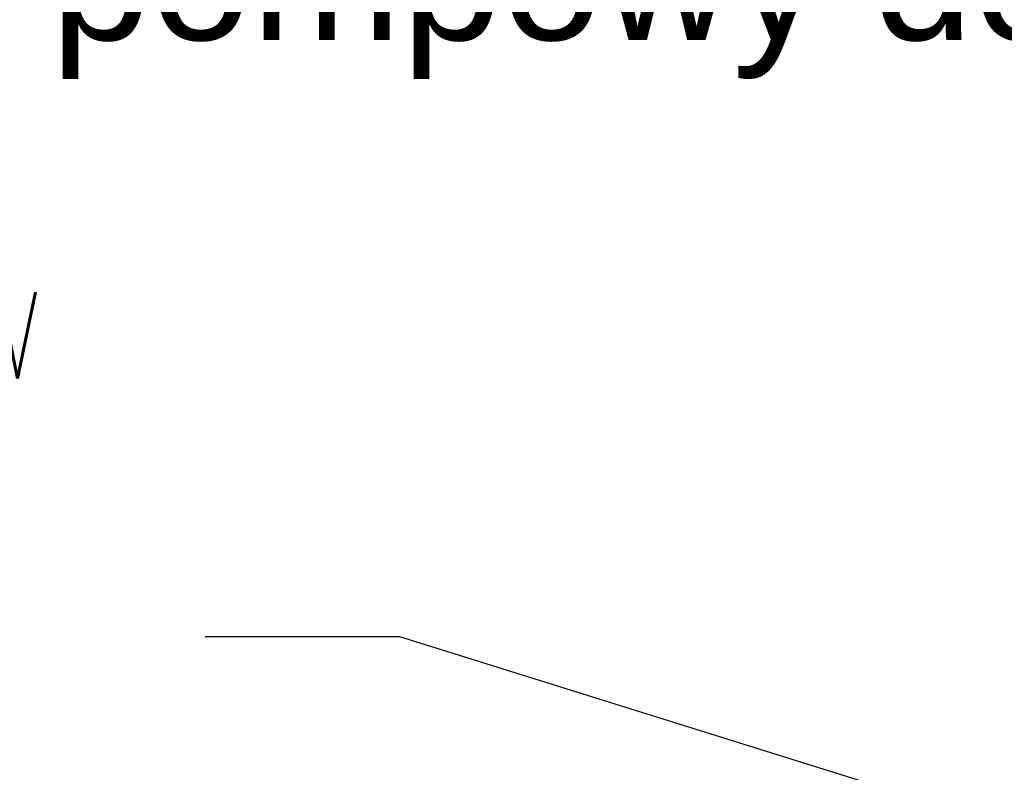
# Model space of a CAD drawing. Header units: millimetres. Extents: x 294088 to 335272, y 35511 to 100072.
# Tile 4 of 7: x 306955 to 308479, y 51290 to 52455. Entities that reach past the tile are written whole.
import ezdxf
from ezdxf import colors
from ezdxf.entities.mleader import LeaderData, LeaderLine
from ezdxf.math import Vec2, Vec3

# ---------------------------------------------------------------- set-up
doc = ezdxf.new("R2010")
doc.units = ezdxf.units.MM
doc.layers.add('__B_OPIS', color=10, linetype='Continuous', lineweight=25)
doc.layers.add('_B_OPIS', color=221, linetype='Continuous', lineweight=25)
doc.styles.add('STYL1', font='SIMPLEX.SHX', dxfattribs={"width": 0.8})

# ---------------------------------------------------------------- blocks, each defined once
blk = doc.blocks.new('_None')

msp = doc.modelspace()

# ---------------------------------------------------------------- leaders
at = {"layer": '__B_OPIS'}
ml = msp.add_multileader_mtext('Standard', dxfattribs=at)
ml.set_content('{\\f@Arial Unicode MS|b0|i0|c238|p0;\\W1;WEWNĘTRZNA JEDNOSTKA \\PPOMPY CIEPŁA}', color=256, style='STYL1')
ml.set_leader_properties(color=256)
ml.set_arrow_properties(name='NONE')
ml.build(insert=Vec2(0, 0))
ml.multileader.update_dxf_attribs({"has_text_frame": 1, "text_left_attachment_type": 6, "text_right_attachment_type": 6, "text_top_attachment_type": 0, "text_bottom_attachment_type": 0, "dogleg_length": 0.1, "arrow_head_size": 100})
ctx = ml.context
ctx.base_point, ctx.char_height, ctx.arrow_head_size, ctx.landing_gap_size, ctx.plane_origin = Vec3(305483.7515079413, 54504.4200230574, -7472.111019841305), 200, 100, 100, Vec3(347346.1044371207, 114513.6276410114, -7472.111019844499)
ctx.left_attachment, ctx.right_attachment, ctx.text_align_type, ctx.attachment_type = 6, 6, 2, 2
notes = []
notes.append((ctx, [(1, (1, 1, 0), (309468.1625584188, 54504.4200230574, -7472.111019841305), (-1, 0), 0.1, [(1, [(316966.4001173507, 50638.32869515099, -7472.111019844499), (316966.4001173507, 50638.32869515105, -7472.111019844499)], 256, [])])]))
ctx.mtext.insert, ctx.mtext.alignment, ctx.mtext.line_spacing_factor, ctx.mtext.flow_direction = Vec3(309368.0625584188, 54744.4200230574, -7472.111019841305), 3, 0.9, 5
ml = msp.add_multileader_mtext('Standard', dxfattribs=at)
ml.set_content('{\\f@Arial Unicode MS|b0|i0|c238|p0;\\W1;BOJLER ELEKTRYCZNY 300l\\PPołączony w układ z pompą ciepła \\Pwyposażony w zawór \\Pbezpieczeństwa i układ \\Ppompowy do c.w.u}', color=256, style='STYL1')
ml.set_leader_properties(color=256)
ml.set_arrow_properties(name='NONE')
ml.build(insert=Vec2(0, 0))
ml.multileader.update_dxf_attribs({"has_text_frame": 1, "text_left_attachment_type": 6, "text_right_attachment_type": 6, "text_top_attachment_type": 0, "text_bottom_attachment_type": 0, "dogleg_length": 0.1, "arrow_head_size": 100})
ctx = ml.context
ctx.base_point, ctx.char_height, ctx.arrow_head_size, ctx.landing_gap_size, ctx.plane_origin = Vec3(304978.021193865, 53564.88196111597, -7472.111019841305), 200, 100, 100, Vec3(347294.2622540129, 113574.08957907, -7472.111019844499)
ctx.left_attachment, ctx.right_attachment, ctx.text_align_type, ctx.attachment_type = 6, 6, 2, 2
notes.append((ctx, [(1, (1, 1, 0), (309416.3203753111, 53564.88196111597, -7472.111019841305), (-1, 0), 0.1, [(1, [(316914.5579342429, 49698.79063320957, -7472.111019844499), (316914.5579342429, 49698.79063320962, -7472.111019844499)], 256, [])])]))
ctx.mtext.insert, ctx.mtext.alignment, ctx.mtext.line_spacing_factor, ctx.mtext.flow_direction = Vec3(309316.2203753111, 53823.54498976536, -7472.111019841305), 3, 0.9, 5
at = {"layer": '_B_OPIS'}
ml = msp.add_multileader_mtext('Standard', dxfattribs=at)
ml.set_content('{\\Fsimplex.shx|c1;Zaw. odcinające w szafce zaworowej \\Pzw:zaw.odc.DN25\\Pcw:}zaw.odc.DN15', color=256, style='STYL1')
ml.set_leader_properties(color=256)
ml.build(insert=Vec2(0, 0))
ml.multileader.update_dxf_attribs({"has_text_frame": 1, "text_left_attachment_type": 2, "text_right_attachment_type": 2, "text_top_attachment_type": 0, "text_bottom_attachment_type": 0, "dogleg_length": 0.1, "arrow_head_size": 5})
ctx = ml.context
ctx.base_point, ctx.char_height, ctx.arrow_head_size, ctx.landing_gap_size, ctx.plane_origin, ctx.plane_x_axis, ctx.plane_y_axis = Vec3(304977.5197321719, 51499.52701519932), 200, 5, 20, Vec3(314812.4840922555, 53431.63689098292), Vec3(1, 9.797174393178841e-16), Vec3(-9.797174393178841e-16, 1)
ctx.left_attachment, ctx.right_attachment = 2, 2
notes.append((ctx, [(0, (1, 1, 0), (307543.3964109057, 51499.52701519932), (-1, -9.797174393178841e-16), 301.1147739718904, [(0, [(308720.7938248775, 51131.9386298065)], 256, [])])]))
ctx.mtext.insert, ctx.mtext.text_direction, ctx.mtext.rotation, ctx.mtext.width, ctx.mtext.flow_direction = Vec3(304997.5197321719, 52099.52701519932), Vec3(1, 9.797174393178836e-16), 9.797174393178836e-16, 2933.565495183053, 5
for ctx, leaders in notes:
    for number, flags, end, landing, length, lines in leaders:
        leader = LeaderData()
        leader.index, (leader.has_last_leader_line, leader.has_dogleg_vector, leader.attachment_direction) = number, flags
        leader.last_leader_point, leader.dogleg_vector, leader.dogleg_length = Vec3(end), Vec3(landing), length
        for number, points, colour, breaks in lines:
            line = LeaderLine()
            line.index, line.vertices, line.color, line.breaks = number, Vec3.list(points), colors.encode_raw_color(colour), breaks
            leader.lines.append(line)
        ctx.leaders.append(leader)

doc.saveas('drawing.dxf')
